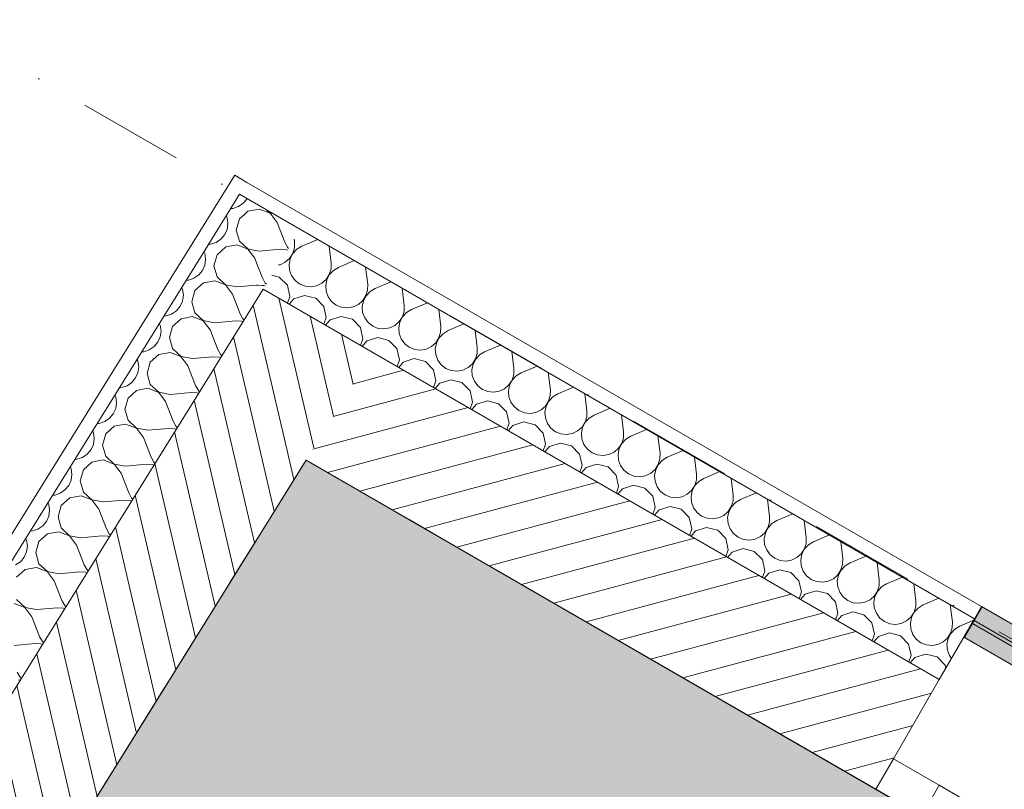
# Model space of a CAD drawing. Header units: millimetres. Extents: x -95266 to 45774, y -33242 to 22435.
# Tile 88 of 88: x -76898 to -75498, y 21340 to 22435. Entities that reach past the tile are written whole.
import ezdxf
from ezdxf.enums import TextEntityAlignment as Align

# ---------------------------------------------------------------- set-up
doc = ezdxf.new("R2010")
doc.units = ezdxf.units.MM
doc.header["$MEASUREMENT"] = 0
doc.linetypes.add('! URB Limite propriété', pattern=[300, 150, -75, 0, -75])
doc.linetypes.add('Tirets petits', pattern=[125, 75, -50])
for name, color, linetype in [('01-STR_Dalles.ARCHI', 7, 'Continuous'), ('01-STR_Murs extérieurs.ARCHI', 7, 'Continuous'), ('02-CCO_Serrurerie.ARCHI', 7, 'Continuous'), ('03-SURFACE _ Utile.ARCHI', 7, 'Continuous'), ('04-SOE_Faux Plafond.ARCHI', 7, 'Continuous'), ('04-SOE_Revetement de sol.ARCHI', 7, 'Continuous'), ('05-INF _ COTATIONS.ARCHI', 7, 'Continuous'), ('Fenêtres Archicad', 7, 'Continuous'), ('Marques de Zone Archicad', 7, 'Continuous'), ('Nouveau_07-VRD_Terrain EDL_Parcelle.ARCHI', 7, 'Continuous')]:
    doc.layers.add(name, color=color, linetype=linetype)
doc.styles.add('STYLE_GENERE_1', font='arial.ttf')
doc.styles.add('STYLE_GENERE_2', font='arial.ttf')
doc.dimstyles.new('STYLE_GENERE__1', dxfattribs={"dimtxt": 75, "dimasz": 57, "dimexe": 0.18, "dimexo": 50, "dimgap": 0, "dimtad": 1, "dimlfac": 0.001, "dimzin": 0, "dimdsep": 46, "dimtxsty": 'STYLE_GENERE_1', "dimblk": 'ARROWHEAD_2', "dimblk1": 'ARROWHEAD_2', "dimblk2": 'ARROWHEAD_2', "dimcen": 0.09, "dimclrd": 256, "dimclre": 256, "dimclrt": 256, "dimazin": 0, "dimtfac": 1, "dimtdec": 4, "dimtmove": 0, "dimatfit": 3, "dimfxl": 0, "dimtolj": 1, "dimtzin": 0, "dimarcsym": 0})
pattern_1 = [(283.12592, (0, 0), (36.52025, 8.515946), [])]

# ---------------------------------------------------------------- blocks, each defined once
blk = doc.blocks.new('Dalle_1_2', base_point=(-76490.4, 21808.4))
at = {"layer": '01-STR_Dalles.ARCHI', "color": 7, "linetype": 'Continuous', "lineweight": 5, "flags": 128}
blk.add_lwpolyline([(-76490.4, 21808.4), (-87291.7, 4437.9), (-82006.1, 1387.3), (-82425.9, 539.4), (-77581.8, -2296.9), (-72433.7, 6489), (-56478, -2855), (-54056.4, -4268.9), (-54717.7, -5397.6), (-55839.4, -4740.4), (-56513, -5890.1), (-48741.5, -10399.6), (-47429.1, -8161.6), (-44547, -9851.7), (-45759.6, -11920.3), (-44179.8, -12831.6), (-42533.9, -10035.9), (-41442, -10665.3), (-36023.4, -1555.2)], close=True, dxfattribs=at)
blk = doc.blocks.new('SRU__12_2', base_point=(-72946.4, 17552.5))
at = {"layer": '03-SURFACE _ Utile.ARCHI', "linetype": 'Continuous', "lineweight": 0, "true_color": 0xffdad2}
blk.add_hatch(color=254, dxfattribs=at).paths.add_polyline_path([(-76490.4, 21808.4), (-81271, 14120.2), (-78092.6, 12257.8), (-76599.2, 14806.5), (-75361.8, 14081.5), (-74211.7, 16044.4), (-72270.4, 14906.9), (-72449.2, 14601.8), (-70290.1, 13341.4), (-70031.3, 13189.8), (-69631.6, 12955.6), (-67489.3, 16611.6)])
at = {"layer": 'Marques de Zone Archicad', "color": 7, "lineweight": 5}
for tag, height, style, p in [('ROOM_NAME', 125, 'STYLE_GENERE_2', (-73133.8, 18199.2)), ('DUMMY_861', 125, 'STYLE_GENERE_2', (-72820.4, 18046.8)), ('measuredAreaCode', 100, 'STYLE_GENERE_1', (-73251.7, 18000.8)), ('DUMMY_862', 100, 'STYLE_GENERE_1', (-73349.9, 17830.7)), ('DUMMY_863', 100, 'STYLE_GENERE_1', (-73079.3, 17674.4)), ('DUMMY_864', 100, 'STYLE_GENERE_1', (-73448.1, 17660.6)), ('titleZoneLevel', 100, 'STYLE_GENERE_1', (-73546.3, 17490.5)), ('DUMMY_865', 100, 'STYLE_GENERE_1', (-73111.5, 17466.2))]:
    blk.add_attdef(tag, text='', height=height, rotation=329.9997, dxfattribs=dict(at, style=style)).set_placement(p, align=Align.TOP_LEFT)
blk = doc.blocks.new('Dalle_8_2', base_point=(-87291.7, 4437.9))
at = {"layer": '04-SOE_Faux Plafond.ARCHI', "color": 252, "linetype": 'Tirets petits', "lineweight": 5, "flags": 128}
blk.add_lwpolyline([(-87291.7, 4437.9), (-76490.4, 21808.4), (-36023.4, -1555.2), (-39411.7, -7251.8), (-41500.3, -6028), (-43890.9, -4627.3), (-44756.4, -6104.4), (-53251, -1126.9), (-52156.1, 745.7), (-53422.7, 1487.9), (-53460.6, 1423.2), (-53841, 1646.1), (-57988.5, 4076.8), (-57988.2, 4077.3), (-63007.5, 7016.8), (-62958, 7101.4), (-66320.9, 9071.9), (-66373.3, 8982.4), (-70933.1, 11661), (-70035.8, 13192.4), (-72449.2, 14601.8), (-72270.4, 14906.9), (-74211.7, 16044.4), (-75399.8, 14016.8), (-76572.4, 14703.9), (-78078.4, 12133.6), (-80174.3, 8556.8), (-78961.8, 7856.7), (-78041.3, 9427.6), (-72585.2, 6230.6), (-77581.8, -2296.9), (-82427.2, 536.8), (-82006.1, 1387.3)], close=True, dxfattribs=at)
blk = doc.blocks.new('Dalle_16_2', base_point=(-87291.7, 4437.9))
at = {"layer": '04-SOE_Revetement de sol.ARCHI', "color": 7, "linetype": 'Continuous', "lineweight": 5, "flags": 128}
blk.add_lwpolyline([(-87291.7, 4437.9), (-76490.4, 21808.4), (-50739, 6940.8)], dxfattribs=at)
blk = doc.blocks.new('*X150')
at = {"layer": '01-STR_Murs extérieurs.ARCHI', "color": 7, "linetype": 'Continuous', "lineweight": 5}
for p, q in [((-76579.7, 22173.6), (-76574.4, 22179.9)), ((-76574.4, 22179.9), (-76574.3, 22180.1)), ((-76581.6, 22172.3), (-76579.7, 22173.6)), ((-76556.9, 22165.3), (-76573, 22162.3)), ((-76541.6, 22159.4), (-76556.9, 22165.3)), ((-76546, 22163.8), (-76541.5, 22159.6)), ((-76573, 22162.3), (-76578, 22157.8)), ((-76531.7, 22146.3), (-76541.6, 22159.4)), ((-76541.5, 22159.6), (-76537.4, 22158.8)), ((-76531.7, 22146.3), (-76520.8, 22118.4)), ((-76565.3, 22107.1), (-76557.1, 22105.6)), ((-76557.1, 22105.6), (-76527.2, 22108.2)), ((-76518.9, 22107.7), (-76527.2, 22108.2)), ((-76520.8, 22118.4), (-76516.8, 22111.1)), ((-76516.7, 22107), (-76518.9, 22107.7)), ((-76516.8, 22111.1), (-76515.2, 22109.5)), ((-76560.4, 22087.7), (-76552.5, 22067.4)), ((-76552.5, 22067.4), (-76548.5, 22060.2)), ((-76550.6, 22056.8), (-76552.7, 22056.9)), ((-76548.4, 22056), (-76550.6, 22056.8)), ((-76548.5, 22060.2), (-76546.8, 22058.5))]:
    blk.add_line(p, q, dxfattribs=at)
blk = doc.blocks.new('*X151')
at = {"layer": '01-STR_Murs extérieurs.ARCHI', "color": 7, "linetype": 'Continuous', "lineweight": 5}
for p, q in [((-76597.7, 22166.1), (-76594.4, 22166.3)), ((-76594.4, 22166.3), (-76586.5, 22168.9)), ((-76586.5, 22168.9), (-76581.6, 22172.3)), ((-76602.7, 22152.9), (-76604, 22156)), ((-76601.6, 22144.7), (-76602.7, 22152.9)), ((-76585.1, 22151.3), (-76589.7, 22135.5)), ((-76578, 22157.8), (-76585.1, 22151.3)), ((-76606.1, 22129), (-76602.7, 22136.5)), ((-76602.7, 22136.5), (-76601.6, 22144.7)), ((-76589.7, 22135.5), (-76585.2, 22119.7)), ((-76618.2, 22118), (-76611.4, 22122.6)), ((-76611.4, 22122.6), (-76606.1, 22129)), ((-76629.4, 22115.2), (-76626.1, 22115.3)), ((-76626.1, 22115.3), (-76618.2, 22118)), ((-76604.7, 22111.4), (-76616.8, 22100.3)), ((-76588.6, 22114.4), (-76604.7, 22111.4)), ((-76573.3, 22108.4), (-76588.6, 22114.4)), ((-76585.2, 22119.7), (-76573.2, 22108.6)), ((-76563.4, 22095.4), (-76573.3, 22108.4)), ((-76573.2, 22108.6), (-76565.3, 22107.1)), ((-76634.4, 22102), (-76635.7, 22105)), ((-76634, 22099.1), (-76634.4, 22102)), ((-76616.8, 22100.3), (-76619.6, 22090.8)), ((-76563.4, 22095.4), (-76560.4, 22087.7)), ((-76561.1, 22057), (-76558.9, 22057.2)), ((-76552.7, 22056.9), (-76558.9, 22057.2))]:
    blk.add_line(p, q, dxfattribs=at)
blk = doc.blocks.new('*X159')
at = {"layer": '01-STR_Murs extérieurs.ARCHI', "color": 7, "linetype": 'Continuous', "lineweight": 5}
for p, q in [((-76634.4, 22085.6), (-76633.2, 22093.8)), ((-76633.2, 22093.8), (-76634, 22099.1)), ((-76637.8, 22078), (-76634.4, 22085.6)), ((-76619.6, 22090.8), (-76621.4, 22084.6)), ((-76621.4, 22084.6), (-76616.9, 22068.8)), ((-76657.7, 22064.4), (-76649.9, 22067)), ((-76649.9, 22067), (-76643.1, 22071.7)), ((-76643.1, 22071.7), (-76637.8, 22078)), ((-76616.9, 22068.8), (-76604.8, 22057.7)), ((-76666, 22051), (-76667.4, 22054.1)), ((-76664.9, 22042.8), (-76666, 22051)), ((-76661.1, 22064.2), (-76657.7, 22064.4)), ((-76636.4, 22060.4), (-76648.5, 22049.4)), ((-76620.3, 22063.4), (-76636.4, 22060.4)), ((-76605, 22057.5), (-76620.3, 22063.4)), ((-76595.1, 22044.4), (-76605, 22057.5)), ((-76604.8, 22057.7), (-76588.7, 22054.6)), ((-76588.7, 22054.6), (-76561.1, 22057)), ((-76666.1, 22034.6), (-76664.9, 22042.8)), ((-76648.5, 22049.4), (-76653, 22033.6)), ((-76595.1, 22044.4), (-76584.2, 22016.5)), ((-76674.7, 22020.7), (-76669.4, 22027.1)), ((-76669.4, 22027.1), (-76666.1, 22034.6)), ((-76653, 22033.6), (-76648.6, 22017.8)), ((-76692.7, 22013.3), (-76689.4, 22013.4)), ((-76689.4, 22013.4), (-76681.6, 22016)), ((-76681.6, 22016), (-76674.7, 22020.7)), ((-76668.1, 22009.5), (-76680.2, 21998.4)), ((-76651.9, 22012.5), (-76668.1, 22009.5)), ((-76636.7, 22006.5), (-76651.9, 22012.5)), ((-76648.6, 22017.8), (-76636.5, 22006.7)), ((-76584.2, 22016.5), (-76580.2, 22009.2)), ((-76580.2, 22009.2), (-76578.5, 22007.6)), ((-76697.7, 22000.1), (-76699.1, 22003.1)), ((-76696.6, 21991.9), (-76697.7, 22000.1)), ((-76680.2, 21998.4), (-76684.7, 21982.7)), ((-76626.8, 21993.5), (-76636.7, 22006.5)), ((-76636.5, 22006.7), (-76620.4, 22003.7)), ((-76620.4, 22003.7), (-76590.5, 22006.3)), ((-76582.3, 22005.8), (-76590.5, 22006.3)), ((-76580.1, 22005.1), (-76582.3, 22005.8)), ((-76701.1, 21976.1), (-76697.8, 21983.7)), ((-76697.8, 21983.7), (-76696.6, 21991.9)), ((-76684.7, 21982.7), (-76680.3, 21966.9)), ((-76626.8, 21993.5), (-76615.9, 21965.5)), ((-76713.3, 21965.1), (-76706.4, 21969.8)), ((-76706.4, 21969.8), (-76701.1, 21976.1)), ((-76680.3, 21966.9), (-76668.2, 21955.8)), ((-76724.4, 21962.3), (-76721.1, 21962.5)), ((-76721.1, 21962.5), (-76713.3, 21965.1)), ((-76699.7, 21958.5), (-76711.9, 21947.5)), ((-76683.6, 21961.5), (-76699.7, 21958.5)), ((-76668.3, 21955.6), (-76683.6, 21961.5)), ((-76658.4, 21942.5), (-76668.3, 21955.6)), ((-76668.2, 21955.8), (-76652.1, 21952.7)), ((-76652.1, 21952.7), (-76622.2, 21955.3)), ((-76614, 21954.9), (-76622.2, 21955.3)), ((-76615.9, 21965.5), (-76611.8, 21958.3)), ((-76611.8, 21954.1), (-76614, 21954.9)), ((-76611.8, 21958.3), (-76610.2, 21956.6)), ((-76729.4, 21949.1), (-76730.7, 21952.2)), ((-76729.5, 21932.7), (-76728.3, 21940.9)), ((-76728.3, 21940.9), (-76729.4, 21949.1)), ((-76711.9, 21947.5), (-76716.4, 21931.7)), ((-76658.4, 21942.5), (-76647.6, 21914.6)), ((-76738.1, 21918.8), (-76732.8, 21925.2)), ((-76732.8, 21925.2), (-76729.5, 21932.7)), ((-76716.4, 21931.7), (-76712, 21915.9)), ((-76756.1, 21911.4), (-76752.8, 21911.5)), ((-76752.8, 21911.5), (-76744.9, 21914.1)), ((-76744.9, 21914.1), (-76738.1, 21918.8)), ((-76712, 21915.9), (-76699.9, 21904.8)), ((-76647.6, 21914.6), (-76643.5, 21907.3)), ((-76761.1, 21898.2), (-76762.4, 21901.2)), ((-76760, 21890), (-76761.1, 21898.2)), ((-76731.4, 21907.6), (-76743.6, 21896.5)), ((-76715.3, 21910.6), (-76731.4, 21907.6)), ((-76700, 21904.6), (-76715.3, 21910.6)), ((-76690.1, 21891.6), (-76700, 21904.6)), ((-76699.9, 21904.8), (-76683.8, 21901.7)), ((-76683.8, 21901.7), (-76653.9, 21904.4)), ((-76645.6, 21903.9), (-76653.9, 21904.4)), ((-76643.4, 21903.2), (-76645.6, 21903.9)), ((-76643.5, 21907.3), (-76641.9, 21905.7)), ((-76761.1, 21881.8), (-76760, 21890)), ((-76743.6, 21896.5), (-76748.1, 21880.8)), ((-76690.1, 21891.6), (-76679.2, 21863.6)), ((-76769.8, 21867.9), (-76764.5, 21874.2)), ((-76764.5, 21874.2), (-76761.1, 21881.8)), ((-76748.1, 21880.8), (-76743.6, 21865)), ((-76787.8, 21860.4), (-76784.5, 21860.6)), ((-76784.5, 21860.6), (-76776.6, 21863.2)), ((-76776.6, 21863.2), (-76769.8, 21867.9)), ((-76763.1, 21856.6), (-76775.2, 21845.6)), ((-76747, 21859.6), (-76763.1, 21856.6)), ((-76731.7, 21853.7), (-76747, 21859.6)), ((-76743.6, 21865), (-76731.6, 21853.9)), ((-76679.2, 21863.6), (-76675.2, 21856.4)), ((-76675.2, 21856.4), (-76673.6, 21854.7)), ((-76792.8, 21847.2), (-76794.1, 21850.3)), ((-76791.7, 21839), (-76792.8, 21847.2)), ((-76775.2, 21845.6), (-76779.8, 21829.8)), ((-76721.8, 21840.6), (-76731.7, 21853.7)), ((-76731.6, 21853.9), (-76715.5, 21850.8)), ((-76715.5, 21850.8), (-76685.6, 21853.4)), ((-76677.3, 21853), (-76685.6, 21853.4)), ((-76675.1, 21852.2), (-76677.3, 21853)), ((-76796.2, 21823.3), (-76792.8, 21830.8)), ((-76792.8, 21830.8), (-76791.7, 21839)), ((-76779.8, 21829.8), (-76775.3, 21814)), ((-76721.8, 21840.6), (-76710.9, 21812.6)), ((-76808.3, 21812.2), (-76801.5, 21816.9)), ((-76801.5, 21816.9), (-76796.2, 21823.3)), ((-76775.3, 21814), (-76763.3, 21802.9)), ((-76824.5, 21796.3), (-76825.8, 21799.3)), ((-76819.5, 21809.5), (-76816.2, 21809.6)), ((-76816.2, 21809.6), (-76808.3, 21812.2)), ((-76794.8, 21805.6), (-76806.9, 21794.6)), ((-76778.7, 21808.6), (-76794.8, 21805.6)), ((-76763.4, 21802.7), (-76778.7, 21808.6)), ((-76753.5, 21789.7), (-76763.4, 21802.7)), ((-76763.3, 21802.9), (-76747.2, 21799.8)), ((-76747.2, 21799.8), (-76717.3, 21802.5)), ((-76709, 21802), (-76717.3, 21802.5)), ((-76710.9, 21812.6), (-76706.9, 21805.4)), ((-76706.8, 21801.3), (-76709, 21802)), ((-76706.9, 21805.4), (-76705.3, 21803.8)), ((-76823.3, 21788.1), (-76824.5, 21796.3)), ((-76824.5, 21779.9), (-76823.3, 21788.1)), ((-76806.9, 21794.6), (-76811.4, 21778.9)), ((-76753.5, 21789.7), (-76742.6, 21761.7)), ((-76833.2, 21766), (-76827.9, 21772.3)), ((-76827.9, 21772.3), (-76824.5, 21779.9)), ((-76811.4, 21778.9), (-76807, 21763.1)), ((-76851.2, 21758.5), (-76847.8, 21758.7)), ((-76847.8, 21758.7), (-76840, 21761.3)), ((-76840, 21761.3), (-76833.2, 21766)), ((-76810.4, 21757.7), (-76826.5, 21754.7)), ((-76795.1, 21751.8), (-76810.4, 21757.7)), ((-76807, 21763.1), (-76794.9, 21752)), ((-76742.6, 21761.7), (-76738.6, 21754.5)), ((-76856.1, 21745.3), (-76857.5, 21748.4)), ((-76855, 21737.1), (-76856.1, 21745.3)), ((-76838.6, 21743.7), (-76843.1, 21727.9)), ((-76826.5, 21754.7), (-76838.6, 21743.7)), ((-76785.2, 21738.7), (-76795.1, 21751.8)), ((-76794.9, 21752), (-76778.8, 21748.9)), ((-76778.8, 21748.9), (-76749, 21751.5)), ((-76740.7, 21751.1), (-76749, 21751.5)), ((-76738.5, 21750.3), (-76740.7, 21751.1)), ((-76738.6, 21754.5), (-76736.9, 21752.8)), ((-76859.5, 21721.4), (-76856.2, 21728.9)), ((-76856.2, 21728.9), (-76855, 21737.1)), ((-76785.2, 21738.7), (-76774.3, 21710.7)), ((-76871.7, 21710.3), (-76864.8, 21715)), ((-76864.8, 21715), (-76859.5, 21721.4)), ((-76843.1, 21727.9), (-76838.7, 21712.1)), ((-76882.8, 21707.6), (-76879.5, 21707.7)), ((-76879.5, 21707.7), (-76871.7, 21710.3)), ((-76858.2, 21703.7), (-76870.3, 21692.7)), ((-76842, 21706.7), (-76858.2, 21703.7)), ((-76826.8, 21700.8), (-76842, 21706.7)), ((-76838.7, 21712.1), (-76826.6, 21701)), ((-76816.9, 21687.7), (-76826.8, 21700.8)), ((-76826.6, 21701), (-76810.5, 21697.9)), ((-76774.3, 21710.7), (-76770.3, 21703.5)), ((-76770.3, 21703.5), (-76768.6, 21701.9)), ((-76887.8, 21694.4), (-76889.2, 21697.4)), ((-76886.7, 21686.2), (-76887.8, 21694.4)), ((-76870.3, 21692.7), (-76874.8, 21677)), ((-76816.9, 21687.7), (-76806, 21659.8)), ((-76810.5, 21697.9), (-76780.6, 21700.6)), ((-76772.4, 21700.1), (-76780.6, 21700.6)), ((-76770.2, 21699.4), (-76772.4, 21700.1)), ((-76891.2, 21670.4), (-76887.9, 21678)), ((-76887.9, 21678), (-76886.7, 21686.2)), ((-76874.8, 21677), (-76870.4, 21661.2)), ((-76903.4, 21659.4), (-76896.5, 21664)), ((-76896.5, 21664), (-76891.2, 21670.4)), ((-76870.4, 21661.2), (-76858.3, 21650.1)), ((-76806, 21659.8), (-76801.9, 21652.6)), ((-76889.8, 21652.8), (-76902, 21641.8)), ((-76873.7, 21655.8), (-76889.8, 21652.8)), ((-76858.4, 21649.9), (-76873.7, 21655.8)), ((-76848.5, 21636.8), (-76858.4, 21649.9)), ((-76858.3, 21650.1), (-76842.2, 21647)), ((-76842.2, 21647), (-76812.3, 21649.6)), ((-76804.1, 21649.2), (-76812.3, 21649.6)), ((-76801.9, 21648.4), (-76804.1, 21649.2)), ((-76801.9, 21652.6), (-76800.3, 21650.9)), ((-76848.5, 21636.8), (-76837.7, 21608.8)), ((-76890.1, 21598.9), (-76905.4, 21604.8)), ((-76902.1, 21610.2), (-76890, 21599.1)), ((-76837.7, 21608.8), (-76833.6, 21601.6)), ((-76880.2, 21585.8), (-76890.1, 21598.9)), ((-76890, 21599.1), (-76873.9, 21596)), ((-76873.9, 21596), (-76844, 21598.6)), ((-76835.7, 21598.2), (-76844, 21598.6)), ((-76833.5, 21597.5), (-76835.7, 21598.2)), ((-76833.6, 21601.6), (-76832, 21600)), ((-76880.2, 21585.8), (-76869.3, 21557.9)), ((-76905.6, 21545.1), (-76875.7, 21547.7)), ((-76867.4, 21547.3), (-76875.7, 21547.7)), ((-76869.3, 21557.9), (-76865.3, 21550.7)), ((-76865.2, 21546.5), (-76867.4, 21547.3)), ((-76865.3, 21550.7), (-76863.7, 21549)), ((-76901, 21506.9), (-76897, 21499.7)), ((-76896.9, 21495.6), (-76899.1, 21496.3)), ((-76897, 21499.7), (-76895.3, 21498.1))]:
    blk.add_line(p, q, dxfattribs=at)
blk = doc.blocks.new('Mur_17_2', base_point=(-87291.7, 4437.9))
at = {"layer": '01-STR_Murs extérieurs.ARCHI', "linetype": 'Continuous', "lineweight": 0, "true_color": 0x000000}
h = blk.add_hatch(dxfattribs=at)
h.set_pattern_fill('Hachure_simple_0002', color=18, style=0, pattern_type=2)
h.set_pattern_definition(pattern_1)
h.paths.add_polyline_path([(-76551.3, 22051.4), (-76646.4, 21898.4), (-76490.4, 21808.4)])
h = blk.add_hatch(dxfattribs=at)
h.set_pattern_fill('Hachure_simple_0002', color=18, style=0, pattern_type=2)
h.set_pattern_definition(pattern_1)
h.paths.add_polyline_path([(-76395.3, 21961.3), (-76551.3, 22051.4), (-76490.4, 21808.4)])
h = blk.add_hatch(dxfattribs=at)
h.set_pattern_fill('Hachure_simple_0002', color=18, style=0, pattern_type=2)
h.set_pattern_definition(pattern_1)
h.paths.add_polyline_path([(-77404.2, 20679.7), (-77251.3, 20584.7), (-76490.4, 21808.4), (-76646.4, 21898.4)])
at = {"layer": '01-STR_Murs extérieurs.ARCHI', "color": 7, "linetype": 'Continuous', "lineweight": 5}
for p, q in [((-76585.1, 22186.4), (-76637.9, 22101.4)), ((-76498.5, 22136.3), (-76585.1, 22186.4)), ((-76637.9, 22101.4), (-77489.1, 20732.5)), ((-76551.3, 22051.4), (-76646.4, 21898.4)), ((-76395.3, 21961.3), (-76551.3, 22051.4)), ((-76646.4, 21898.4), (-77404.2, 20679.7))]:
    blk.add_line(p, q, dxfattribs=at)
at = {"layer": '01-STR_Murs extérieurs.ARCHI', "color": 7, "linetype": 'Continuous', "lineweight": 5, "flags": 128}
for points in [[(-76591.9, 22213.4), (-77506.1, 20743.1)], [(-76591.9, 22213.4), (-76574.5, 22203.3)], [(-77251.3, 20584.7), (-76490.4, 21808.4)]]:
    blk.add_lwpolyline(points, dxfattribs=at)
at = {"layer": '01-STR_Murs extérieurs.ARCHI', "color": 7, "lineweight": 5}
for name in ['*X150', '*X151', '*X159']:
    blk.add_blockref(name, (0, 0), dxfattribs=at)
blk = doc.blocks.new('*X305')
at = {"layer": '01-STR_Murs extérieurs.ARCHI', "color": 7, "linetype": 'Continuous', "lineweight": 5}
for p, q in [((-76507.1, 22122.4), (-76506.7, 22118.5)), ((-76473.8, 22122.1), (-76496.3, 22112.5)), ((-76509.2, 22102.3), (-76506.8, 22110.2)), ((-76503.4, 22108.2), (-76509, 22102.2)), ((-76506.8, 22110.2), (-76506.7, 22118.5)), ((-76496.3, 22112.5), (-76503.4, 22108.2)), ((-76457.6, 22112.7), (-76454.7, 22088.5)), ((-76519.9, 22089.9), (-76513.7, 22095.3)), ((-76512.8, 22094.8), (-76514.4, 22086.7)), ((-76513.7, 22095.3), (-76509.2, 22102.3)), ((-76509, 22102.2), (-76512.8, 22094.8)), ((-76529.8, 22085.9), (-76527.4, 22086.3)), ((-76527.4, 22086.3), (-76519.9, 22089.9)), ((-76514.4, 22086.7), (-76513.8, 22078.5)), ((-76457.3, 22072.3), (-76454.9, 22080.2)), ((-76454.9, 22080.2), (-76454.7, 22088.5)), ((-76444.3, 22082.5), (-76451.4, 22078.2)), ((-76421.9, 22092.1), (-76444.3, 22082.5)), ((-76405.7, 22082.7), (-76402.7, 22058.5)), ((-76528.5, 22068.7), (-76538.9, 22071.4)), ((-76517, 22057), (-76528.5, 22068.7)), ((-76513.8, 22078.5), (-76510.9, 22070.7)), ((-76510.9, 22070.7), (-76506, 22064)), ((-76468, 22059.9), (-76461.7, 22065.3)), ((-76460.8, 22064.8), (-76462.5, 22056.7)), ((-76461.7, 22065.3), (-76457.3, 22072.3)), ((-76457.1, 22072.2), (-76460.8, 22064.8)), ((-76451.4, 22078.2), (-76457.1, 22072.2)), ((-76513.5, 22041), (-76517, 22057)), ((-76506, 22064), (-76499.5, 22058.9)), ((-76499.5, 22058.9), (-76491.8, 22055.8)), ((-76491.8, 22055.8), (-76483.6, 22054.9)), ((-76483.6, 22054.9), (-76475.4, 22056.3)), ((-76475.4, 22056.3), (-76468, 22059.9)), ((-76462.5, 22056.7), (-76461.8, 22048.5)), ((-76402.9, 22050.2), (-76402.7, 22058.5)), ((-76392.3, 22052.5), (-76399.4, 22048.2)), ((-76369.9, 22062.1), (-76392.3, 22052.5)), ((-76353.7, 22052.7), (-76350.8, 22028.5)), ((-76516.8, 22031.5), (-76513.5, 22041)), ((-76508, 22037.8), (-76514.6, 22030.2)), ((-76492.4, 22042.7), (-76508, 22037.8)), ((-76476.5, 22038.7), (-76492.4, 22042.7)), ((-76465.1, 22027), (-76476.5, 22038.7)), ((-76461.8, 22048.5), (-76458.9, 22040.7)), ((-76458.9, 22040.7), (-76454.1, 22034)), ((-76409.8, 22035.3), (-76405.3, 22042.3)), ((-76405.1, 22042.2), (-76408.9, 22034.8)), ((-76405.3, 22042.3), (-76402.9, 22050.2)), ((-76399.4, 22048.2), (-76405.1, 22042.2)), ((-76461.6, 22011), (-76465.1, 22027)), ((-76454.1, 22034), (-76447.5, 22028.9)), ((-76447.5, 22028.9), (-76439.9, 22025.8)), ((-76439.9, 22025.8), (-76431.6, 22024.9)), ((-76431.6, 22024.9), (-76423.5, 22026.3)), ((-76423.5, 22026.3), (-76416, 22029.9)), ((-76416, 22029.9), (-76409.8, 22035.3)), ((-76408.9, 22034.8), (-76410.5, 22026.7)), ((-76410.5, 22026.7), (-76409.9, 22018.5)), ((-76350.9, 22020.2), (-76350.8, 22028.5)), ((-76317.9, 22032.1), (-76340.4, 22022.5)), ((-76464.9, 22001.5), (-76461.6, 22011)), ((-76440.4, 22012.7), (-76456.1, 22007.8)), ((-76424.5, 22008.7), (-76440.4, 22012.7)), ((-76409.9, 22018.5), (-76407, 22010.7)), ((-76407, 22010.7), (-76402.1, 22004)), ((-76357.8, 22005.3), (-76353.3, 22012.3)), ((-76353.1, 22012.2), (-76356.9, 22004.8)), ((-76353.3, 22012.3), (-76350.9, 22020.2)), ((-76347.5, 22018.2), (-76353.1, 22012.2)), ((-76340.4, 22022.5), (-76347.5, 22018.2)), ((-76301.7, 22022.7), (-76298.8, 21998.5)), ((-76456.1, 22007.8), (-76462.6, 22000.2)), ((-76413.1, 21997), (-76424.5, 22008.7)), ((-76409.6, 21981), (-76413.1, 21997)), ((-76402.1, 22004), (-76395.6, 21998.9)), ((-76395.6, 21998.9), (-76387.9, 21995.8)), ((-76387.9, 21995.8), (-76379.7, 21994.9)), ((-76379.7, 21994.9), (-76371.5, 21996.3)), ((-76371.5, 21996.3), (-76364, 21999.9)), ((-76364, 21999.9), (-76357.8, 22005.3)), ((-76356.9, 22004.8), (-76358.5, 21996.7)), ((-76358.5, 21996.7), (-76357.9, 21988.5)), ((-76299, 21990.2), (-76298.8, 21998.5)), ((-76266, 22002.1), (-76288.4, 21992.5)), ((-76412.9, 21971.5), (-76409.6, 21981)), ((-76388.5, 21982.7), (-76404.1, 21977.8)), ((-76372.6, 21978.7), (-76388.5, 21982.7)), ((-76357.9, 21988.5), (-76355, 21980.7)), ((-76305.9, 21975.3), (-76301.4, 21982.3)), ((-76301.2, 21982.2), (-76305, 21974.8)), ((-76301.4, 21982.3), (-76299, 21990.2)), ((-76295.5, 21988.2), (-76301.2, 21982.2)), ((-76288.4, 21992.5), (-76295.5, 21988.2)), ((-76249.8, 21992.7), (-76246.9, 21968.5)), ((-76404.1, 21977.8), (-76410.7, 21970.2)), ((-76361.2, 21967), (-76372.6, 21978.7)), ((-76357.6, 21951), (-76361.2, 21967)), ((-76355, 21980.7), (-76350.1, 21974)), ((-76350.1, 21974), (-76343.6, 21968.9)), ((-76343.6, 21968.9), (-76335.9, 21965.8)), ((-76319.5, 21966.3), (-76312.1, 21969.9)), ((-76312.1, 21969.9), (-76305.9, 21975.3)), ((-76305, 21974.8), (-76306.6, 21966.7)), ((-76247, 21960.2), (-76246.9, 21968.5)), ((-76214, 21972.1), (-76236.5, 21962.5)), ((-76335.9, 21965.8), (-76327.7, 21964.9)), ((-76327.7, 21964.9), (-76319.5, 21966.3)), ((-76306.6, 21966.7), (-76305.9, 21958.5)), ((-76305.9, 21958.5), (-76303.1, 21950.7)), ((-76249.4, 21952.3), (-76247, 21960.2)), ((-76243.6, 21958.2), (-76249.2, 21952.2)), ((-76236.5, 21962.5), (-76243.6, 21958.2)), ((-76197.8, 21962.7), (-76194.9, 21938.5)), ((-76361, 21941.5), (-76357.6, 21951)), ((-76352.1, 21947.8), (-76358.7, 21940.2)), ((-76336.5, 21952.7), (-76352.1, 21947.8)), ((-76320.6, 21948.7), (-76336.5, 21952.7)), ((-76309.2, 21937), (-76320.6, 21948.7)), ((-76303.1, 21950.7), (-76298.2, 21944)), ((-76298.2, 21944), (-76291.6, 21938.9)), ((-76291.6, 21938.9), (-76284, 21935.8)), ((-76267.6, 21936.3), (-76260.1, 21939.9)), ((-76260.1, 21939.9), (-76253.9, 21945.3)), ((-76253, 21944.8), (-76254.6, 21936.7)), ((-76253.9, 21945.3), (-76249.4, 21952.3)), ((-76249.2, 21952.2), (-76253, 21944.8)), ((-76162, 21942.1), (-76184.5, 21932.5)), ((-76305.7, 21921), (-76309.2, 21937)), ((-76284, 21935.8), (-76275.7, 21934.9)), ((-76275.7, 21934.9), (-76267.6, 21936.3)), ((-76254.6, 21936.7), (-76254, 21928.5)), ((-76254, 21928.5), (-76251.1, 21920.7)), ((-76197.5, 21922.3), (-76195, 21930.2)), ((-76191.6, 21928.2), (-76197.2, 21922.2)), ((-76195, 21930.2), (-76194.9, 21938.5)), ((-76184.5, 21932.5), (-76191.6, 21928.2)), ((-76145.9, 21932.7), (-76142.9, 21908.5)), ((-76309, 21911.5), (-76305.7, 21921)), ((-76300.2, 21917.8), (-76306.7, 21910.2)), ((-76284.6, 21922.7), (-76300.2, 21917.8)), ((-76268.7, 21918.7), (-76284.6, 21922.7)), ((-76257.2, 21907), (-76268.7, 21918.7)), ((-76251.1, 21920.7), (-76246.2, 21914)), ((-76246.2, 21914), (-76239.7, 21908.9)), ((-76208.1, 21909.9), (-76201.9, 21915.3)), ((-76201, 21914.8), (-76202.7, 21906.7)), ((-76201.9, 21915.3), (-76197.5, 21922.3)), ((-76197.2, 21922.2), (-76201, 21914.8)), ((-76110.1, 21912.1), (-76132.5, 21902.5)), ((-76253.7, 21891), (-76257.2, 21907)), ((-76239.7, 21908.9), (-76232, 21905.8)), ((-76232, 21905.8), (-76223.8, 21904.9)), ((-76223.8, 21904.9), (-76215.6, 21906.3)), ((-76215.6, 21906.3), (-76208.1, 21909.9)), ((-76202.7, 21906.7), (-76202, 21898.5)), ((-76202, 21898.5), (-76199.1, 21890.7)), ((-76145.5, 21892.3), (-76143.1, 21900.2)), ((-76139.6, 21898.2), (-76145.3, 21892.2)), ((-76143.1, 21900.2), (-76142.9, 21908.5)), ((-76132.5, 21902.5), (-76139.6, 21898.2)), ((-76093.9, 21902.7), (-76091, 21878.5)), ((-76257, 21881.5), (-76253.7, 21891)), ((-76248.2, 21887.8), (-76254.8, 21880.2)), ((-76232.6, 21892.7), (-76248.2, 21887.8)), ((-76216.7, 21888.7), (-76232.6, 21892.7)), ((-76205.3, 21877), (-76216.7, 21888.7)), ((-76199.1, 21890.7), (-76194.2, 21884)), ((-76194.2, 21884), (-76187.7, 21878.9)), ((-76156.2, 21879.9), (-76150, 21885.3)), ((-76149.1, 21884.8), (-76150.7, 21876.7)), ((-76150, 21885.3), (-76145.5, 21892.3)), ((-76145.3, 21892.2), (-76149.1, 21884.8)), ((-76201.8, 21861), (-76205.3, 21877)), ((-76187.7, 21878.9), (-76180, 21875.8)), ((-76180, 21875.8), (-76171.8, 21874.9)), ((-76171.8, 21874.9), (-76163.7, 21876.3)), ((-76163.7, 21876.3), (-76156.2, 21879.9)), ((-76150.7, 21876.7), (-76150.1, 21868.5)), ((-76093.5, 21862.3), (-76091.1, 21870.2)), ((-76091.1, 21870.2), (-76091, 21878.5)), ((-76080.6, 21872.5), (-76087.7, 21868.2)), ((-76058.1, 21882.1), (-76080.6, 21872.5)), ((-76041.9, 21872.7), (-76039, 21848.5)), ((-76205.1, 21851.5), (-76201.8, 21861)), ((-76196.3, 21857.8), (-76202.8, 21850.2)), ((-76180.6, 21862.7), (-76196.3, 21857.8)), ((-76164.7, 21858.7), (-76180.6, 21862.7)), ((-76153.3, 21847), (-76164.7, 21858.7)), ((-76150.1, 21868.5), (-76147.2, 21860.7)), ((-76147.2, 21860.7), (-76142.3, 21854)), ((-76104.2, 21849.9), (-76098, 21855.3)), ((-76097.1, 21854.8), (-76098.7, 21846.7)), ((-76098, 21855.3), (-76093.5, 21862.3)), ((-76093.3, 21862.2), (-76097.1, 21854.8)), ((-76087.7, 21868.2), (-76093.3, 21862.2)), ((-76149.8, 21831), (-76153.3, 21847)), ((-76142.3, 21854), (-76135.8, 21848.9)), ((-76135.8, 21848.9), (-76128.1, 21845.8)), ((-76128.1, 21845.8), (-76119.9, 21844.9)), ((-76119.9, 21844.9), (-76111.7, 21846.3)), ((-76111.7, 21846.3), (-76104.2, 21849.9)), ((-76098.7, 21846.7), (-76098.1, 21838.5)), ((-76039.2, 21840.2), (-76039, 21848.5)), ((-76028.6, 21842.5), (-76035.7, 21838.2)), ((-76006.2, 21852.1), (-76028.6, 21842.5)), ((-75990, 21842.7), (-75987, 21818.5)), ((-76153.1, 21821.5), (-76149.8, 21831)), ((-76144.3, 21827.8), (-76150.9, 21820.2)), ((-76128.7, 21832.7), (-76144.3, 21827.8)), ((-76112.8, 21828.7), (-76128.7, 21832.7)), ((-76101.4, 21817), (-76112.8, 21828.7)), ((-76098.1, 21838.5), (-76095.2, 21830.7)), ((-76095.2, 21830.7), (-76090.3, 21824)), ((-76046.1, 21825.3), (-76041.6, 21832.3)), ((-76041.4, 21832.2), (-76045.1, 21824.8)), ((-76041.6, 21832.3), (-76039.2, 21840.2)), ((-76035.7, 21838.2), (-76041.4, 21832.2)), ((-76097.8, 21801), (-76101.4, 21817)), ((-76090.3, 21824), (-76083.8, 21818.9)), ((-76083.8, 21818.9), (-76076.1, 21815.8)), ((-76076.1, 21815.8), (-76067.9, 21814.9)), ((-76067.9, 21814.9), (-76059.7, 21816.3)), ((-76059.7, 21816.3), (-76052.3, 21819.9)), ((-76052.3, 21819.9), (-76046.1, 21825.3)), ((-76045.1, 21824.8), (-76046.8, 21816.7)), ((-76046.8, 21816.7), (-76046.1, 21808.5)), ((-75987.2, 21810.2), (-75987, 21818.5)), ((-75954.2, 21822.1), (-75976.7, 21812.5)), ((-76101.1, 21791.5), (-76097.8, 21801)), ((-76076.7, 21802.7), (-76092.3, 21797.8)), ((-76060.8, 21798.7), (-76076.7, 21802.7)), ((-76046.1, 21808.5), (-76043.2, 21800.7)), ((-76043.2, 21800.7), (-76038.4, 21794)), ((-75994.1, 21795.3), (-75989.6, 21802.3)), ((-75989.4, 21802.2), (-75993.2, 21794.8)), ((-75989.6, 21802.3), (-75987.2, 21810.2)), ((-75983.7, 21808.2), (-75989.4, 21802.2)), ((-75976.7, 21812.5), (-75983.7, 21808.2)), ((-75938, 21812.7), (-75935.1, 21788.5)), ((-76092.3, 21797.8), (-76098.9, 21790.2)), ((-76049.4, 21787), (-76060.8, 21798.7)), ((-76045.9, 21771), (-76049.4, 21787)), ((-76038.4, 21794), (-76031.8, 21788.9)), ((-76031.8, 21788.9), (-76024.2, 21785.8)), ((-76024.2, 21785.8), (-76015.9, 21784.9)), ((-76015.9, 21784.9), (-76007.8, 21786.3)), ((-76007.8, 21786.3), (-76000.3, 21789.9)), ((-76000.3, 21789.9), (-75994.1, 21795.3)), ((-75993.2, 21794.8), (-75994.8, 21786.7)), ((-75994.8, 21786.7), (-75994.2, 21778.5)), ((-75935.2, 21780.2), (-75935.1, 21788.5)), ((-75902.2, 21792.1), (-75924.7, 21782.5)), ((-76049.2, 21761.5), (-76045.9, 21771)), ((-76024.7, 21772.7), (-76040.4, 21767.8)), ((-76008.9, 21768.7), (-76024.7, 21772.7)), ((-75994.2, 21778.5), (-75991.3, 21770.7)), ((-75942.1, 21765.3), (-75937.6, 21772.3)), ((-75937.4, 21772.2), (-75941.2, 21764.8)), ((-75937.6, 21772.3), (-75935.2, 21780.2)), ((-75931.8, 21778.2), (-75937.4, 21772.2)), ((-75924.7, 21782.5), (-75931.8, 21778.2)), ((-75886, 21782.7), (-75883.1, 21758.5)), ((-76040.4, 21767.8), (-76046.9, 21760.2)), ((-75997.4, 21757), (-76008.9, 21768.7)), ((-75993.9, 21741), (-75997.4, 21757)), ((-75991.3, 21770.7), (-75986.4, 21764)), ((-75986.4, 21764), (-75979.9, 21758.9)), ((-75979.9, 21758.9), (-75972.2, 21755.8)), ((-75955.8, 21756.3), (-75948.3, 21759.9)), ((-75948.3, 21759.9), (-75942.1, 21765.3)), ((-75941.2, 21764.8), (-75942.9, 21756.7)), ((-75883.3, 21750.2), (-75883.1, 21758.5)), ((-75850.3, 21762.1), (-75872.7, 21752.5)), ((-75972.2, 21755.8), (-75964, 21754.9)), ((-75964, 21754.9), (-75955.8, 21756.3)), ((-75942.9, 21756.7), (-75942.2, 21748.5)), ((-75942.2, 21748.5), (-75939.3, 21740.7)), ((-75885.7, 21742.3), (-75883.3, 21750.2)), ((-75879.8, 21748.2), (-75885.5, 21742.2)), ((-75872.7, 21752.5), (-75879.8, 21748.2)), ((-75834.1, 21752.7), (-75831.2, 21728.5)), ((-75997.2, 21731.5), (-75993.9, 21741)), ((-75988.4, 21737.8), (-75995, 21730.2)), ((-75972.8, 21742.7), (-75988.4, 21737.8)), ((-75956.9, 21738.7), (-75972.8, 21742.7)), ((-75945.5, 21727), (-75956.9, 21738.7)), ((-75939.3, 21740.7), (-75934.4, 21734)), ((-75934.4, 21734), (-75927.9, 21728.9)), ((-75927.9, 21728.9), (-75920.2, 21725.8)), ((-75903.8, 21726.3), (-75896.4, 21729.9)), ((-75896.4, 21729.9), (-75890.2, 21735.3)), ((-75889.3, 21734.8), (-75890.9, 21726.7)), ((-75890.2, 21735.3), (-75885.7, 21742.3)), ((-75885.5, 21742.2), (-75889.3, 21734.8)), ((-75798.3, 21732.1), (-75820.8, 21722.5)), ((-75941.9, 21711), (-75945.5, 21727)), ((-75920.2, 21725.8), (-75912, 21724.9)), ((-75912, 21724.9), (-75903.8, 21726.3)), ((-75890.9, 21726.7), (-75890.2, 21718.5)), ((-75890.2, 21718.5), (-75887.4, 21710.7)), ((-75833.7, 21712.3), (-75831.3, 21720.2)), ((-75827.9, 21718.2), (-75833.5, 21712.2)), ((-75831.3, 21720.2), (-75831.2, 21728.5)), ((-75820.8, 21722.5), (-75827.9, 21718.2)), ((-75782.1, 21722.7), (-75779.2, 21698.5)), ((-75945.3, 21701.5), (-75941.9, 21711)), ((-75936.5, 21707.8), (-75943, 21700.2)), ((-75920.8, 21712.7), (-75936.5, 21707.8)), ((-75904.9, 21708.7), (-75920.8, 21712.7)), ((-75893.5, 21697), (-75904.9, 21708.7)), ((-75887.4, 21710.7), (-75882.5, 21704)), ((-75882.5, 21704), (-75875.9, 21698.9)), ((-75844.4, 21699.9), (-75838.2, 21705.3)), ((-75837.3, 21704.8), (-75838.9, 21696.7)), ((-75838.2, 21705.3), (-75833.7, 21712.3)), ((-75833.5, 21712.2), (-75837.3, 21704.8)), ((-75746.3, 21702.1), (-75768.8, 21692.5)), ((-75890, 21681), (-75893.5, 21697)), ((-75875.9, 21698.9), (-75868.3, 21695.8)), ((-75868.3, 21695.8), (-75860, 21694.9)), ((-75860, 21694.9), (-75851.9, 21696.3)), ((-75851.9, 21696.3), (-75844.4, 21699.9)), ((-75838.9, 21696.7), (-75838.3, 21688.5)), ((-75838.3, 21688.5), (-75835.4, 21680.7)), ((-75781.8, 21682.3), (-75779.4, 21690.2)), ((-75775.9, 21688.2), (-75781.6, 21682.2)), ((-75779.4, 21690.2), (-75779.2, 21698.5)), ((-75768.8, 21692.5), (-75775.9, 21688.2)), ((-75730.2, 21692.7), (-75727.2, 21668.5)), ((-75893.3, 21671.5), (-75890, 21681)), ((-75884.5, 21677.8), (-75891.1, 21670.2)), ((-75868.9, 21682.7), (-75884.5, 21677.8)), ((-75853, 21678.7), (-75868.9, 21682.7)), ((-75841.5, 21667), (-75853, 21678.7)), ((-75835.4, 21680.7), (-75830.5, 21674)), ((-75830.5, 21674), (-75824, 21668.9)), ((-75792.5, 21669.9), (-75786.2, 21675.3)), ((-75785.3, 21674.8), (-75787, 21666.7)), ((-75786.2, 21675.3), (-75781.8, 21682.3)), ((-75781.6, 21682.2), (-75785.3, 21674.8)), ((-75838, 21651), (-75841.5, 21667)), ((-75824, 21668.9), (-75816.3, 21665.8)), ((-75816.3, 21665.8), (-75808.1, 21664.9)), ((-75808.1, 21664.9), (-75799.9, 21666.3)), ((-75799.9, 21666.3), (-75792.5, 21669.9)), ((-75787, 21666.7), (-75786.3, 21658.5)), ((-75729.8, 21652.3), (-75727.4, 21660.2)), ((-75727.4, 21660.2), (-75727.2, 21668.5)), ((-75716.8, 21662.5), (-75723.9, 21658.2)), ((-75694.4, 21672.1), (-75716.8, 21662.5)), ((-75678.2, 21662.7), (-75675.3, 21638.5)), ((-75841.3, 21641.5), (-75838, 21651)), ((-75832.5, 21647.8), (-75839.1, 21640.2)), ((-75816.9, 21652.7), (-75832.5, 21647.8)), ((-75801, 21648.7), (-75816.9, 21652.7)), ((-75789.6, 21637), (-75801, 21648.7)), ((-75786.3, 21658.5), (-75783.4, 21650.7)), ((-75783.4, 21650.7), (-75778.6, 21644)), ((-75740.5, 21639.9), (-75734.3, 21645.3)), ((-75733.4, 21644.8), (-75735, 21636.7)), ((-75734.3, 21645.3), (-75729.8, 21652.3)), ((-75729.6, 21652.2), (-75733.4, 21644.8)), ((-75723.9, 21658.2), (-75729.6, 21652.2)), ((-75786.1, 21621), (-75789.6, 21637)), ((-75778.6, 21644), (-75772, 21638.9)), ((-75772, 21638.9), (-75764.4, 21635.8)), ((-75764.4, 21635.8), (-75756.1, 21634.9)), ((-75756.1, 21634.9), (-75748, 21636.3)), ((-75748, 21636.3), (-75740.5, 21639.9)), ((-75735, 21636.7), (-75734.4, 21628.5)), ((-75675.4, 21630.2), (-75675.3, 21638.5)), ((-75664.9, 21632.5), (-75672, 21628.2)), ((-75642.4, 21642.1), (-75664.9, 21632.5)), ((-75626.2, 21632.7), (-75623.3, 21608.5)), ((-75789.4, 21611.5), (-75786.1, 21621)), ((-75780.6, 21617.8), (-75787.1, 21610.2)), ((-75764.9, 21622.7), (-75780.6, 21617.8)), ((-75749, 21618.7), (-75764.9, 21622.7)), ((-75737.6, 21607), (-75749, 21618.7)), ((-75734.4, 21628.5), (-75731.5, 21620.7)), ((-75731.5, 21620.7), (-75726.6, 21614)), ((-75682.3, 21615.3), (-75677.8, 21622.3)), ((-75677.6, 21622.2), (-75681.4, 21614.8)), ((-75677.8, 21622.3), (-75675.4, 21630.2)), ((-75672, 21628.2), (-75677.6, 21622.2)), ((-75734.1, 21591), (-75737.6, 21607)), ((-75726.6, 21614), (-75720.1, 21608.9)), ((-75720.1, 21608.9), (-75712.4, 21605.8)), ((-75712.4, 21605.8), (-75704.2, 21604.9)), ((-75704.2, 21604.9), (-75696, 21606.3)), ((-75696, 21606.3), (-75688.5, 21609.9)), ((-75688.5, 21609.9), (-75682.3, 21615.3)), ((-75681.4, 21614.8), (-75683, 21606.7)), ((-75683, 21606.7), (-75682.4, 21598.5)), ((-75623.5, 21600.2), (-75623.3, 21608.5)), ((-75590.5, 21612.1), (-75612.9, 21602.5)), ((-75737.4, 21581.5), (-75734.1, 21591)), ((-75713, 21592.7), (-75728.6, 21587.8)), ((-75697.1, 21588.7), (-75713, 21592.7)), ((-75682.4, 21598.5), (-75679.5, 21590.7)), ((-75679.5, 21590.7), (-75674.6, 21584)), ((-75630.4, 21585.3), (-75625.9, 21592.3)), ((-75625.7, 21592.2), (-75629.5, 21584.8)), ((-75625.9, 21592.3), (-75623.5, 21600.2)), ((-75620, 21598.2), (-75625.7, 21592.2)), ((-75612.9, 21602.5), (-75620, 21598.2)), ((-75574.3, 21602.7), (-75571.4, 21578.5)), ((-75728.6, 21587.8), (-75735.2, 21580.2)), ((-75685.7, 21577), (-75697.1, 21588.7)), ((-75682.1, 21561), (-75685.7, 21577)), ((-75674.6, 21584), (-75668.1, 21578.9)), ((-75668.1, 21578.9), (-75660.4, 21575.8)), ((-75660.4, 21575.8), (-75652.2, 21574.9)), ((-75652.2, 21574.9), (-75644, 21576.3)), ((-75644, 21576.3), (-75636.6, 21579.9)), ((-75636.6, 21579.9), (-75630.4, 21585.3)), ((-75629.5, 21584.8), (-75631.1, 21576.7)), ((-75631.1, 21576.7), (-75630.4, 21568.5)), ((-75571.5, 21570.2), (-75571.4, 21578.5)), ((-75541.1, 21581), (-75561, 21572.5)), ((-75685.5, 21551.5), (-75682.1, 21561)), ((-75661, 21562.7), (-75676.6, 21557.8)), ((-75645.1, 21558.7), (-75661, 21562.7)), ((-75630.4, 21568.5), (-75627.6, 21560.7)), ((-75578.4, 21555.3), (-75573.9, 21562.3)), ((-75573.7, 21562.2), (-75577.5, 21554.8)), ((-75573.9, 21562.3), (-75571.5, 21570.2)), ((-75568.1, 21568.2), (-75573.7, 21562.2)), ((-75561, 21572.5), (-75568.1, 21568.2)), ((-75676.6, 21557.8), (-75683.2, 21550.2)), ((-75633.7, 21547), (-75645.1, 21558.7)), ((-75630.2, 21531), (-75633.7, 21547)), ((-75627.6, 21560.7), (-75622.7, 21554)), ((-75622.7, 21554), (-75616.1, 21548.9)), ((-75616.1, 21548.9), (-75608.5, 21545.8)), ((-75592.1, 21546.3), (-75584.6, 21549.9)), ((-75584.6, 21549.9), (-75578.4, 21555.3)), ((-75577.5, 21554.8), (-75579.1, 21546.7)), ((-75608.5, 21545.8), (-75600.2, 21544.9)), ((-75600.2, 21544.9), (-75592.1, 21546.3)), ((-75579.1, 21546.7), (-75578.5, 21538.5)), ((-75578.5, 21538.5), (-75575.6, 21530.7)), ((-75633.5, 21521.5), (-75630.2, 21531)), ((-75624.7, 21527.8), (-75631.2, 21520.2)), ((-75609.1, 21532.7), (-75624.7, 21527.8)), ((-75593.2, 21528.7), (-75609.1, 21532.7)), ((-75581.7, 21517), (-75593.2, 21528.7)), ((-75575.6, 21530.7), (-75572.6, 21526.5)), ((-75580.7, 21512.4), (-75581.7, 21517))]:
    blk.add_line(p, q, dxfattribs=at)
blk = doc.blocks.new('Fenêtre 27')
at = {"layer": 'Fenêtres Archicad', "color": 7, "linetype": 'Continuous', "lineweight": 5}
for p, q in [((-500, 0), (500, 0)), ((425, -50), (425, 0)), ((425, 0), (500, 0)), ((500, 0), (500, -50)), ((500, 0), (500, -50)), ((425, -50), (-425, -50)), ((500, -50), (425, -50)), ((500, -50), (500, -180)), ((500, -180), (500, -280)), ((500, -280), (500, -300)), ((-500, -300), (500, -300))]:
    blk.add_line(p, q, dxfattribs=at)
blk = doc.blocks.new('Mur_80_2', base_point=(-76490.4, 21808.4))
at = {"layer": '01-STR_Murs extérieurs.ARCHI', "linetype": 'Continuous', "lineweight": 0, "true_color": 0x000000}
h = blk.add_hatch(dxfattribs=at)
h.set_pattern_fill('Hachure_simple_0002', color=18, style=0, pattern_type=2)
h.set_pattern_definition([(195.00011, (0, 0), (-9.705784, 36.2222), [])])
h.paths.add_polyline_path([(-76395.3, 21961.3), (-76490.4, 21808.4), (-75680, 21340.5), (-75590, 21496.4)])
at = {"layer": '01-STR_Murs extérieurs.ARCHI', "color": 7, "linetype": 'Continuous', "lineweight": 5}
for p, q in [((-76498.5, 22136.3), (-76585.1, 22186.4)), ((-75540, 21583), (-76498.5, 22136.3)), ((-76395.3, 21961.3), (-76551.3, 22051.4)), ((-75590, 21496.4), (-76395.3, 21961.3)), ((-75540, 21583), (-75530, 21600.3)), ((-75590, 21496.4), (-75540, 21583)), ((-75655, 21383.8), (-75590, 21496.4)), ((-75680, 21340.5), (-75655, 21383.8))]:
    blk.add_line(p, q, dxfattribs=at)
at = {"layer": '01-STR_Murs extérieurs.ARCHI', "color": 7, "linetype": 'Continuous', "lineweight": 5, "flags": 128}
for points in [[(-75530, 21600.3), (-76574.5, 22203.3)], [(-76490.4, 21808.4), (-75680, 21340.5)]]:
    blk.add_lwpolyline(points, dxfattribs=at)
at = {"layer": '01-STR_Murs extérieurs.ARCHI', "color": 7, "lineweight": 5}
blk.add_blockref('*X305', (0, 0), dxfattribs=at)
at = {"layer": 'Fenêtres Archicad', "color": 7, "linetype": 'Continuous', "lineweight": 5, "zscale": 1000, "rotation": 150.0001099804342}
blk.add_blockref('Fenêtre 27', (-75247, 21090.5), dxfattribs=at)
blk = doc.blocks.new('Garde-corps_7_2')
at = {"layer": '02-CCO_Serrurerie.ARCHI', "linetype": 'Continuous', "lineweight": 0, "true_color": 0xffffff}
for points in [[(-74688.2, 21056.5), (-74663.2, 21099.8), (-75529.2, 21599.8), (-75554.2, 21556.5)], [(-74676.9, 21076), (-74674.4, 21080.3), (-75540.4, 21580.3), (-75542.9, 21576)]]:
    blk.add_hatch(color=7, dxfattribs=at).paths.add_polyline_path(points)
at = {"layer": '02-CCO_Serrurerie.ARCHI', "color": 7, "linetype": 'Continuous', "lineweight": 5, "flags": 128}
for points in [[(-74688.2, 21056.5), (-74663.2, 21099.8), (-75529.2, 21599.8), (-75554.2, 21556.5)], [(-74676.9, 21076), (-74674.4, 21080.3), (-75540.4, 21580.3), (-75542.9, 21576)]]:
    blk.add_lwpolyline(points, close=True, dxfattribs=at)
blk = doc.blocks.new('*D791')
at = {"layer": '05-INF _ COTATIONS.ARCHI', "color": 251, "linetype": 'Continuous', "lineweight": 5, "true_color": 0x666666}
for p, q in [((-76817.9, 21241.1), (-76874.2, 21143.7)), ((-76808.6, 21214), (-76883.6, 21170.7)), ((-76846.1, 21192.4), (-76877.8, 21210.7)), ((-67845, 15995.6), (-76846.1, 21192.4)), ((-67882.5, 15974), (-67807.5, 16017.3))]:
    blk.add_line(p, q, dxfattribs=at)
at = {"layer": '05-INF _ COTATIONS.ARCHI', "color": 251, "lineweight": 5, "true_color": 0x666666, "insert": (-72449.5, 18671.4), "char_height": 75, "attachment_point": 7, "rotation": 330.0001, "style": 'STYLE_GENERE_1'}
blk.add_mtext('\\A1;{\\pql;\\fArial|b0|i0|c0|p0;\\W1.000000;10,39}', dxfattribs=at)
blk = doc.blocks.new('ARROWHEAD_2')
at = {"color": 0, "linetype": 'Continuous', "lineweight": 0}
for p, q in [((-0.378, -0.655), (0.378, 0.655)), ((0, 0), (-1, 0))]:
    blk.add_line(p, q, dxfattribs=at)

msp = doc.modelspace()

# ---------------------------------------------------------------- linework, layer by layer
at = {"layer": '03-SURFACE _ Utile.ARCHI', "color": 254, "linetype": 'Continuous', "lineweight": 0, "true_color": 0xffdad2, "flags": 128}
msp.add_lwpolyline([(-76490.431, 21808.373), (-81271.048, 14120.241), (-78092.561, 12257.821), (-76599.17, 14806.508), (-75361.847, 14081.504), (-74211.719, 16044.362), (-72270.427, 14906.871), (-72449.172, 14601.818), (-70290.136, 13341.429), (-70031.297, 13189.763), (-69631.598, 12955.561), (-67489.348, 16611.618)], close=True, dxfattribs=at)
at = {"layer": 'Nouveau_07-VRD_Terrain EDL_Parcelle.ARCHI', "color": 1, "linetype": '! URB Limite propriété', "lineweight": 15, "flags": 128}
msp.add_lwpolyline([(-35611.784, -1469.507), (-64205.128, 15060.585), (-77016.379, 22434.535)], dxfattribs=at)

# ---------------------------------------------------------------- block references
at = {"layer": '01-STR_Dalles.ARCHI', "color": 7, "linetype": 'Continuous', "lineweight": 5}
msp.add_blockref('Dalle_1_2', (-76490.431, 21808.373), dxfattribs=at)
at = {"layer": '01-STR_Murs extérieurs.ARCHI', "color": 7, "lineweight": 5}
for name, p in [('Mur_17_2', (-87291.697, 4437.903)), ('Mur_80_2', (-76490.431, 21808.373))]:
    msp.add_blockref(name, p, dxfattribs=at)
at = {"layer": '02-CCO_Serrurerie.ARCHI', "color": 7, "linetype": 'Continuous', "lineweight": 5}
msp.add_blockref('Garde-corps_7_2', (0, 0), dxfattribs=at)
at = {"layer": '03-SURFACE _ Utile.ARCHI', "color": 7, "linetype": 'Continuous', "lineweight": 5}
msp.add_blockref('SRU__12_2', (-72946.365, 17552.498), dxfattribs=at)
at = {"layer": '04-SOE_Faux Plafond.ARCHI', "color": 252, "linetype": 'Tirets petits', "lineweight": 5}
msp.add_blockref('Dalle_8_2', (-87291.697, 4437.903), dxfattribs=at)
at = {"layer": '04-SOE_Revetement de sol.ARCHI', "color": 7, "linetype": 'Continuous', "lineweight": 5}
msp.add_blockref('Dalle_16_2', (-87291.697, 4437.903), dxfattribs=at)

# ---------------------------------------------------------------- dimensions: what is measured, and where the dimension line sits
at = {"layer": '05-INF _ COTATIONS.ARCHI', "color": 251, "linetype": 'Continuous', "lineweight": 5, "true_color": 0x666666}
dim = msp.add_linear_dim(base=(-76846.065, 21192.394), p1=(-67489.074, 16612.086), p2=(-76490.431, 21808.373), angle=150.00011, dimstyle='STYLE_GENERE__1', dxfattribs=at)
dim.commit()
dim.dimension.update_dxf_attribs({"geometry": '*D791', "text_midpoint": (-72321.926, 18641.015), "dimtype": 160, "text_rotation": 330.00011})

doc.saveas('drawing.dxf')
